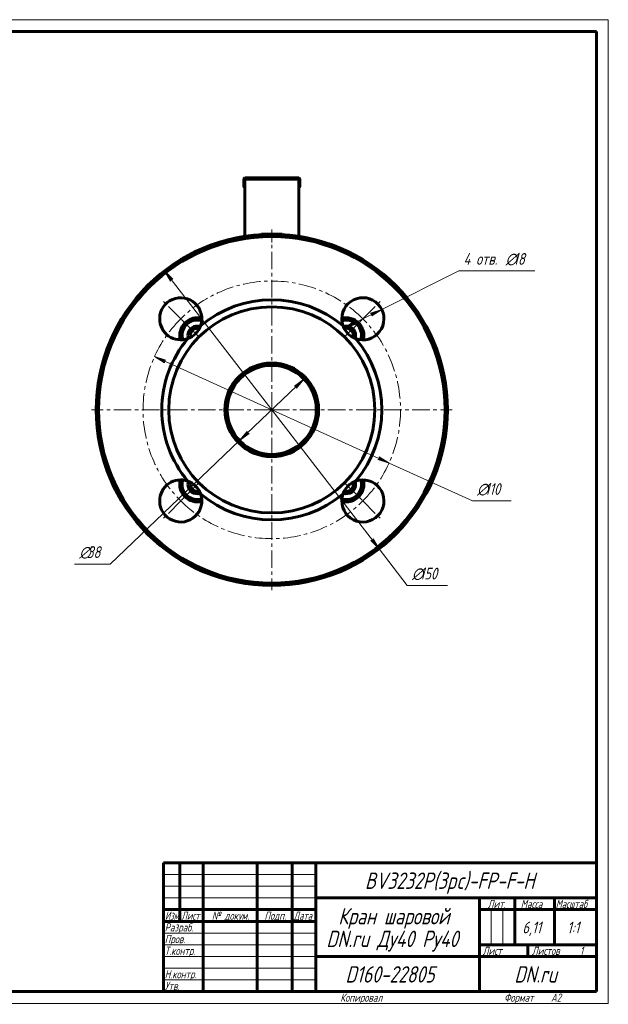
# Model space of a CAD drawing. Header units: millimetres. Extents: x 0 to 594, y 0 to 420.
# Tile 8 of 8: x 343 to 594, y 0 to 420. Entities that reach past the tile are written whole.
import ezdxf

# ---------------------------------------------------------------- set-up
doc = ezdxf.new("R2010")
doc.units = ezdxf.units.MM
for name, pattern in [('K5LT_AXLED', [12, 7.5, -1.5, 1.5, -1.5]), ('K5LT_BASIC', [0]), ('K5LT_THIN', [0])]:
    doc.linetypes.add(name, pattern=pattern)
doc.layers.add('Системный слой', color=7, linetype='Continuous')
doc.layers.add('Системный слой (1)', color=7, linetype='Continuous', true_color=0x6c6c6c)
doc.styles.add('KDIMTEXTSTYLE', font='GOST_AU.SHX', dxfattribs={"width": 0.96, "oblique": 15, "height": 5})
doc.styles.add('KTEXTSTYLE', font='GOST_AU.SHX', dxfattribs={"width": 0.96, "height": 5})
doc.dimstyles.new('KDIMSTYLE (1.00)', dxfattribs={"dimtxt": 5, "dimasz": 1, "dimexe": 2, "dimexo": 0, "dimgap": 1, "dimtad": 1, "dimtxsty": 'KDIMTEXTSTYLE', "dimsah": 1, "dimcen": 0, "dimdle": 1, "dimadec": 0, "dimazin": 0, "dimtfac": 0.667, "dimtmove": 0, "dimatfit": 3, "dimfxl": 1, "dimtvp": 1, "dimtolj": 1, "dimtzin": 0, "dimarcsym": 0})

# ---------------------------------------------------------------- blocks, each defined once
blk = doc.blocks.new('U32')
at = {"layer": 'Системный слой (1)', "color": 150, "linetype": 'K5LT_BASIC', "lineweight": 60, "true_color": 0x0080ff}
for start, end in [(90.0736, 104.8897), (30.0736, 89.9264), (345.1103, 29.9264)]:
    blk.add_arc((482.07, 285.23), 7.5, start, end, dxfattribs=at)
blk = doc.blocks.new('U33')
at = {"layer": 'Системный слой (1)', "color": 150, "linetype": 'K5LT_BASIC', "lineweight": 60, "true_color": 0x0080ff}
for start, end in [(120.0736, 179.9264), (75.1103, 119.9264), (180.0736, 194.8897)]:
    blk.add_arc((418.43, 285.23), 7.5, start, end, dxfattribs=at)
blk = doc.blocks.new('U34')
at = {"layer": 'Системный слой (1)', "color": 150, "linetype": 'K5LT_BASIC', "lineweight": 60, "true_color": 0x0080ff}
for start, end in [(0.0736, 14.8897), (300.0736, 359.9264), (255.1103, 299.9264)]:
    blk.add_arc((482.07, 221.59), 7.5, start, end, dxfattribs=at)
blk = doc.blocks.new('U35')
at = {"layer": 'Системный слой (1)', "color": 150, "linetype": 'K5LT_BASIC', "lineweight": 60, "true_color": 0x0080ff}
for start, end in [(165.1103, 209.9264), (210.0736, 269.9264), (270.0736, 284.8897)]:
    blk.add_arc((418.43, 221.59), 7.5, start, end, dxfattribs=at)
blk = doc.blocks.new('D5')
at = {"layer": 'Системный слой (1)'}
for points in [[(407.99, 309.22), (404.42, 312.78), (406.95, 308.42), (407.17, 309.21)], [(496.08, 194.04), (493.54, 198.4), (493.33, 197.6), (492.5, 197.6)]]:
    blk.add_hatch(color=7, dxfattribs=at).paths.add_polyline_path(points)
at = {"layer": 'Системный слой (1)', "color": 7, "linetype": 'K5LT_THIN', "lineweight": 18}
for p, q in [((404.42, 312.78), (407.99, 309.22)), ((406.95, 308.42), (404.42, 312.78)), ((404.42, 312.78), (496.08, 194.04)), ((407.17, 309.21), (406.95, 308.42)), ((407.99, 309.22), (407.17, 309.21)), ((496.08, 194.04), (492.5, 197.6)), ((492.5, 197.6), (493.33, 197.6)), ((493.33, 197.6), (493.54, 198.4)), ((493.54, 198.4), (496.08, 194.04))]:
    blk.add_line(p, q, dxfattribs=at)
blk.add_wipeout([(510.14, 179.41), (510.14, 186.79), (522.81, 186.79), (522.81, 179.41)]).dxf.layer = 'Системный слой (1)'
for p, q in [((496.08, 194.04), (508.14, 178.41)), ((508.14, 178.41), (525.34, 178.41))]:
    blk.add_line(p, q, dxfattribs=at)
at = {"layer": 'Системный слой (1)', "color": 7, "char_height": 5, "attachment_point": 1, "style": 'KTEXTSTYLE'}
for s, insert in [('\\H5.0;\\W1.000;\\Q15;\\Q15;\\W0.965;∅', (510.14, 186)), ('\\H5.0;\\W1.000;\\Q15;\\Q15;\\W0.965;150', (513.45, 186))]:
    blk.add_mtext(s, dxfattribs=dict(at, insert=insert))
blk = doc.blocks.new('KDIMARROW_01')
at = {"layer": 'Системный слой'}
blk.add_hatch(color=0, dxfattribs=at).paths.add_polyline_path([(-5, -0.66), (0, 0), (-5, 0.66), (-4.5, 0)])
at = {"layer": 'Системный слой', "color": 0, "linetype": 'K5LT_THIN', "lineweight": 18}
for p, q in [((-4.5, 0), (-5, 0.66)), ((-5, 0.66), (0, 0)), ((0, 0), (-5, -0.66)), ((-5, -0.66), (-4.5, 0))]:
    blk.add_line(p, q, dxfattribs=at)
at = {"layer": 'Системный слой (1)', "color": 0, "linetype": 'K5LT_THIN', "lineweight": 18}
blk.add_line((450.25, 253.41), (449.25, 253.41), dxfattribs=at)
blk = doc.blocks.new('D6')
at = {"layer": 'Системный слой (1)'}
for points in [[(460.83, 262.6), (463.99, 266.53), (459.92, 263.55), (460.74, 263.42)], [(436.5, 240.29), (440.57, 243.27), (439.76, 243.4), (439.66, 244.22)]]:
    blk.add_hatch(color=7, dxfattribs=at).paths.add_polyline_path(points)
at = {"layer": 'Системный слой (1)', "color": 7, "linetype": 'K5LT_THIN', "lineweight": 18}
for p, q in [((463.99, 266.53), (436.5, 240.29)), ((459.92, 263.55), (463.99, 266.53)), ((463.99, 266.53), (460.83, 262.6)), ((460.74, 263.42), (459.92, 263.55)), ((460.83, 262.6), (460.74, 263.42)), ((436.5, 240.29), (439.66, 244.22)), ((439.66, 244.22), (439.76, 243.4)), ((436.5, 240.29), (381.25, 187.56)), ((440.57, 243.27), (436.5, 240.29)), ((439.76, 243.4), (440.57, 243.27))]:
    blk.add_line(p, q, dxfattribs=at)
blk.add_wipeout([(368.04, 188.56), (368.04, 195.94), (378.8, 195.94), (378.8, 188.56)]).dxf.layer = 'Системный слой (1)'
blk.add_line((381.25, 187.56), (366.04, 187.56), dxfattribs=at)
at = {"layer": 'Системный слой (1)', "color": 7, "char_height": 5, "attachment_point": 1, "style": 'KTEXTSTYLE'}
for s, insert in [('\\H5.0;\\W1.000;\\Q15;\\Q15;\\W0.965;∅', (368.04, 195.15)), ('\\H5.0;\\W1.000;\\Q15;\\Q15;\\W0.965;38', (371.34, 195.15))]:
    blk.add_mtext(s, dxfattribs=dict(at, insert=insert))
blk = doc.blocks.new('D7')
at = {"layer": 'Системный слой (1)'}
for points in [[(404.99, 274.67), (400.16, 276.13), (404.44, 273.47), (404.26, 274.28)], [(500.33, 230.68), (496.05, 233.35), (496.23, 232.54), (495.51, 232.15)]]:
    blk.add_hatch(color=7, dxfattribs=at).paths.add_polyline_path(points)
at = {"layer": 'Системный слой (1)', "color": 7, "linetype": 'K5LT_THIN', "lineweight": 18}
for p, q in [((400.16, 276.13), (404.99, 274.67)), ((404.44, 273.47), (400.16, 276.13)), ((400.16, 276.13), (500.33, 230.68)), ((404.99, 274.67), (404.26, 274.28)), ((404.26, 274.28), (404.44, 273.47)), ((495.51, 232.15), (496.23, 232.54)), ((500.33, 230.68), (495.51, 232.15)), ((496.23, 232.54), (496.05, 233.35)), ((496.05, 233.35), (500.33, 230.68))]:
    blk.add_line(p, q, dxfattribs=at)
blk.add_wipeout([(537.96, 215.52), (537.96, 222.9), (549.99, 222.9), (549.99, 215.52)]).dxf.layer = 'Системный слой (1)'
for p, q in [((500.33, 230.68), (535.96, 214.52)), ((535.96, 214.52), (552.49, 214.52))]:
    blk.add_line(p, q, dxfattribs=at)
at = {"layer": 'Системный слой (1)', "color": 7, "char_height": 5, "attachment_point": 1, "style": 'KTEXTSTYLE'}
for s, insert in [('\\H5.0;\\W1.000;\\Q15;\\Q15;\\W0.965;∅', (537.96, 222.1)), ('\\H5.0;\\W1.000;\\Q15;\\Q15;\\W0.965;110', (541.26, 222.1))]:
    blk.add_mtext(s, dxfattribs=dict(at, insert=insert))
blk = doc.blocks.new('D8')
at = {"layer": 'Системный слой (1)'}
for points in [[(493.01, 293.5), (497.19, 296.32), (492.42, 294.68), (493.16, 294.31)], [(481.08, 288.28), (485.85, 289.92), (485.11, 290.29), (485.26, 291.1)]]:
    blk.add_hatch(color=7, dxfattribs=at).paths.add_polyline_path(points)
at = {"layer": 'Системный слой (1)', "color": 7, "linetype": 'K5LT_THIN', "lineweight": 18}
for p, q in [((481.08, 288.28), (497.19, 296.32)), ((492.42, 294.68), (497.19, 296.32)), ((493.16, 294.31), (492.42, 294.68)), ((497.19, 296.32), (493.01, 293.5)), ((493.01, 293.5), (493.16, 294.31)), ((481.08, 288.28), (485.26, 291.1)), ((485.26, 291.1), (485.11, 290.29)), ((485.11, 290.29), (485.85, 289.92)), ((485.85, 289.92), (481.08, 288.28))]:
    blk.add_line(p, q, dxfattribs=at)
blk.add_wipeout([(532.15, 313.78), (532.15, 321.16), (559.42, 321.16), (559.42, 313.78)]).dxf.layer = 'Системный слой (1)'
for p, q in [((497.19, 296.32), (530.15, 312.78)), ((530.15, 312.78), (562.56, 312.78))]:
    blk.add_line(p, q, dxfattribs=at)
at = {"layer": 'Системный слой (1)', "color": 7, "char_height": 5, "attachment_point": 1, "style": 'KTEXTSTYLE'}
for s, insert in [('\\H5.0;\\W1.000;\\Q15;\\Q15;\\W0.965;4 отв. ', (532.15, 320.36)), ('\\H5.0;\\W1.000;\\Q15;\\Q15;\\W0.965;∅', (550.14, 320.36)), ('\\H5.0;\\W1.000;\\Q15;\\Q15;\\W0.965;18', (553.44, 320.36))]:
    blk.add_mtext(s, dxfattribs=dict(at, insert=insert))
blk = doc.blocks.new('U36')
at = {"layer": 'Системный слой (1)', "color": 150, "linetype": 'K5LT_BASIC', "lineweight": 60, "true_color": 0x0080ff}
for start, end in [(98.2132, 105.9407), (38.2132, 81.7868), (0, 21.7868), (344.0593, 0)]:
    blk.add_arc((482.07, 285.23), 7, start, end, dxfattribs=at)
blk = doc.blocks.new('U37')
at = {"layer": 'Системный слой (1)', "color": 150, "linetype": 'K5LT_BASIC', "lineweight": 60, "true_color": 0x0080ff}
for start, end in [(128.2132, 171.7868), (90, 111.7868), (74.0593, 90), (188.2132, 195.9407)]:
    blk.add_arc((418.43, 285.23), 7, start, end, dxfattribs=at)
blk = doc.blocks.new('U38')
at = {"layer": 'Системный слой (1)', "color": 150, "linetype": 'K5LT_BASIC', "lineweight": 60, "true_color": 0x0080ff}
for start, end in [(72.8181, 180), (180, 197.1819)]:
    blk.add_arc((418.43, 285.23), 3, start, end, dxfattribs=at)
blk = doc.blocks.new('U39')
at = {"layer": 'Системный слой (1)', "color": 150, "linetype": 'K5LT_BASIC', "lineweight": 60, "true_color": 0x0080ff}
for start, end in [(162.8181, 180), (180, 287.1819)]:
    blk.add_arc((418.43, 221.59), 3, start, end, dxfattribs=at)
blk = doc.blocks.new('U40')
at = {"layer": 'Системный слой (1)', "color": 150, "linetype": 'K5LT_BASIC', "lineweight": 60, "true_color": 0x0080ff}
for start, end in [(8.2132, 15.9407), (308.2132, 351.7868), (254.0593, 270), (270, 291.7868)]:
    blk.add_arc((482.07, 221.59), 7, start, end, dxfattribs=at)
blk = doc.blocks.new('U41')
at = {"layer": 'Системный слой (1)', "color": 150, "linetype": 'K5LT_BASIC', "lineweight": 60, "true_color": 0x0080ff}
for start, end in [(164.0593, 180), (180, 201.7868), (218.2132, 261.7868), (278.2132, 285.9407)]:
    blk.add_arc((418.43, 221.59), 7, start, end, dxfattribs=at)
blk = doc.blocks.new('U42')
at = {"layer": 'Системный слой (1)', "color": 30, "linetype": 'K5LT_AXLED', "lineweight": 18, "true_color": 0xff8000}
for q in [(450.25, 330.41), (373.25, 253.41), (527.25, 253.41), (450.25, 176.41)]:
    blk.add_line((450.25, 253.41), q, dxfattribs=at)
blk = doc.blocks.new('U43')
at = {"layer": 'Системный слой (1)', "color": 30, "linetype": 'K5LT_AXLED', "lineweight": 18, "true_color": 0xff8000}
for p, q in [((411.36, 292.3), (403.58, 300.08)), ((489.14, 292.3), (496.91, 300.08)), ((419.13, 284.52), (411.36, 292.3)), ((481.36, 284.52), (489.14, 292.3)), ((419.13, 222.3), (411.36, 214.52)), ((481.36, 222.3), (489.14, 214.52)), ((411.36, 214.52), (403.58, 206.74)), ((489.14, 214.52), (496.91, 206.74))]:
    blk.add_line(p, q, dxfattribs=at)
for start, end in [(45, 135), (135, 225), (315, 45), (225, 315)]:
    blk.add_arc((450.25, 253.41), 55, start, end, dxfattribs=at)
blk = doc.blocks.new('U44')
at = {"color": 7, "linetype": 'K5LT_THIN', "lineweight": 18}
for p, q in [((0, 420), (594, 420)), ((594, 420), (594, 0)), ((404, 55), (469, 55)), ((404, 50), (469, 50)), ((404, 45), (469, 45)), ((543.96, 25), (543.96, 40)), ((548.98, 25), (548.98, 40)), ((404, 30), (469, 30)), ((404, 25), (469, 25)), ((404, 20), (469, 20)), ((404, 15), (469, 15)), ((404, 10), (469, 10)), ((594, 0), (0, 0))]:
    blk.add_line(p, q, dxfattribs=at)
at = {"color": 150, "linetype": 'K5LT_BASIC', "lineweight": 60, "true_color": 0x0080ff}
for p, q in [((20, 415), (589, 415)), ((589, 415), (589, 5)), ((404, 60), (589, 60)), ((404, 5), (404, 60)), ((411, 35), (411, 60)), ((421, 5), (421, 60)), ((444, 5), (444, 60)), ((459, 5), (459, 60)), ((469, 5), (469, 60)), ((469, 45), (589, 45)), ((539, 5), (539, 45)), ((554, 25), (554, 45)), ((571, 25), (571, 45)), ((404, 40), (469, 40)), ((539, 40), (554, 40)), ((554, 40), (589, 40)), ((404, 35), (469, 35)), ((539, 25), (589, 25)), ((559.57, 20), (559.57, 25)), ((469, 20), (539, 20)), ((539, 20), (589, 20)), ((589, 5), (20, 5))]:
    blk.add_line(p, q, dxfattribs=at)
at = {"color": 7, "attachment_point": 1, "style": 'KTEXTSTYLE'}
for s, insert, char_height in [('\\H5.0;\\W1.000;\\Q15;\\Q15;\\W0.965;\\H7.00;BV3232P(3pc)-FP-F-H', (490.04, 55.86), 7), ('\\H5.0;\\W1.000;\\Q15;\\Q15;\\W0.965;\\H3.50;Лит.', (542.47, 44.18), 3.5), ('\\H5.0;\\W1.000;\\Q15;\\Q15;\\W0.965;\\H3.50;Масса', (556.58, 44.18), 3.5), ('\\H5.0;\\W1.000;\\Q15;\\Q15;\\W0.930;\\H3.50;Масштаб', (571.52, 44.18), 3.5), ('\\H5.0;\\W1.000;\\Q15;\\Q15;\\W0.784;\\H3.50;Изм.', (404.62, 39.18), 3.5), ('\\H5.0;\\W1.000;\\Q15;\\Q15;\\W0.799;\\H3.50;Лист', (411.61, 39.18), 3.5), ('\\H5.0;\\W1.000;\\Q15;\\Q15;\\W0.965;\\H3.50;№ докум.', (424.63, 39.18), 3.5), ('\\H5.0;\\W1.000;\\Q15;\\Q15;\\W0.965;\\H3.50;Подп.', (447.1, 39.18), 3.5), ('\\H5.0;\\W1.000;\\Q15;\\Q15;\\W0.799;\\H3.50;Дата', (459.61, 39.18), 3.5), ('\\H5.0;\\W1.000;\\Q15;\\Q15;\\W0.965;\\H7.00;Кран шаровой', (478.65, 40.69), 7), ('\\H5.0;\\W1.000;\\Q15;\\Q15;\\W0.965;\\H3.50;Разраб.', (404.5, 34.18), 3.5), ('\\H5.0;\\W1.000;\\Q15;\\Q15;\\W0.965;6,11', (557.29, 34.9), 5), ('\\H5.0;\\W1.000;\\Q15;\\Q15;\\W0.965;{\\c16711680;1:1}', (576.44, 34.9), 5), ('\\H5.0;\\W1.000;\\Q15;\\Q15;\\W0.965;\\H7.00;DN.ru Ду40 Ру40', (473.56, 31.02), 7), ('\\H5.0;\\W1.000;\\Q15;\\Q15;\\W0.965;\\H3.50;Пров.', (404.5, 29.18), 3.5), ('\\H5.0;\\W1.000;\\Q15;\\Q15;\\W0.965;\\H3.50;Т.контр.', (404.5, 24.18), 3.5), ('\\H5.0;\\W1.000;\\Q15;\\Q15;\\W0.965;\\H3.50;Лист', (540.32, 24.18), 3.5), ('\\H5.0;\\W1.000;\\Q15;\\Q15;\\W0.965;\\H3.50;Листов', (561.36, 24.18), 3.5), ('\\H5.0;\\W1.000;\\Q15;\\Q15;\\W0.965;\\H3.50;1', (581.91, 24.18), 3.5), ('\\H5.0;\\W1.000;\\Q15;\\Q15;\\W0.965;\\H3.50;Н.контр.', (404.5, 14.18), 3.5), ('\\H5.0;\\W1.000;\\Q15;\\Q15;\\W0.965;\\H7.00;D160-22805', (481.7, 15.86), 7), ('\\H5.0;\\W1.000;\\Q15;\\Q15;\\W0.965;\\H7.00;DN.ru', (553.84, 15.86), 7), ('\\H5.0;\\W1.000;\\Q15;\\Q15;\\W0.965;\\H3.50;Утв.', (404.5, 9.18), 3.5), ('\\H5.0;\\W1.000;\\Q15;\\Q15;\\W0.965;\\H3.50;Копировал', (479.5, 4.18), 3.5), ('\\H5.0;\\W1.000;\\Q15;\\Q15;\\W0.965;\\H3.50;Формат', (549.5, 4.18), 3.5), ('\\H5.0;\\W1.000;\\Q15;\\Q15;\\W0.965;\\H3.50;A2', (569.5, 4.18), 3.5)]:
    blk.add_mtext(s, dxfattribs=dict(at, insert=insert, char_height=char_height))

msp = doc.modelspace()

# ---------------------------------------------------------------- linework, layer by layer
at = {"layer": 'Системный слой (1)', "color": 150, "linetype": 'K5LT_BASIC', "lineweight": 60, "true_color": 0x0080ff}
for p, q in [((438.246, 351.908), (438.246, 348.908)), ((438.746, 352.408), (461.746, 352.408)), ((438.746, 348.908), (438.746, 351.908)), ((438.746, 351.908), (461.746, 351.908)), ((461.746, 351.908), (461.746, 348.908)), ((462.246, 351.908), (462.246, 348.908)), ((438.746, 348.908), (438.746, 327.521)), ((461.746, 348.908), (461.746, 327.521)), ((445.709, 328.271), (445.846, 328.408)), ((445.846, 328.408), (454.646, 328.408)), ((454.783, 328.271), (454.646, 328.408)), ((412.797, 288.478), (414.673, 291.728)), ((414.673, 291.728), (418.426, 291.728)), ((414.943, 291.87), (414.949, 291.88)), ((420.345, 292.728), (418.426, 292.728)), ((418.426, 291.728), (420.337, 291.728)), ((482.056, 292.728), (480.147, 292.728)), ((480.161, 291.634), (482.066, 292.734)), ((482.066, 292.734), (485.316, 290.857)), ((482.37, 292.722), (482.38, 292.727)), ((485.316, 290.857), (488.566, 288.981)), ((410.921, 285.228), (412.797, 288.478)), ((488.566, 288.981), (488.566, 285.228)), ((488.708, 288.711), (488.717, 288.705)), ((412.02, 283.324), (410.921, 285.228)), ((410.932, 285.533), (410.927, 285.543)), ((488.566, 285.228), (488.566, 283.317)), ((411.926, 221.589), (411.926, 223.499)), ((488.472, 223.493), (489.571, 221.589)), ((411.926, 217.836), (411.926, 221.589)), ((489.571, 221.589), (487.695, 218.339)), ((489.559, 221.284), (489.565, 221.274)), ((411.784, 218.105), (411.775, 218.111)), ((415.176, 215.959), (411.926, 217.836)), ((418.426, 214.083), (415.176, 215.959)), ((420.33, 215.182), (418.426, 214.083)), ((482.066, 215.089), (480.155, 215.089)), ((485.818, 215.089), (482.066, 215.089)), ((485.549, 214.946), (485.543, 214.937)), ((487.695, 218.339), (485.818, 215.089)), ((418.121, 214.095), (418.112, 214.09))]:
    msp.add_line(p, q, dxfattribs=at)
at = {"layer": 'Системный слой (1)', "color": 30, "linetype": 'K5LT_AXLED', "lineweight": 18, "true_color": 0xff8000}
msp.add_line((450.246, 324.808), (450.246, 330.408), dxfattribs=at)
at = {"layer": 'Системный слой (1)', "color": 150, "linetype": 'K5LT_BASIC', "lineweight": 60, "true_color": 0x0080ff}
for centre, radius, start, end in [((438.746, 351.908), 0.5, 90, 180), ((461.746, 351.908), 0.5, 0, 90), ((438.746, 348.908), 0.5, 180, 270), ((461.746, 348.908), 0.5, 270, 0), ((450.246, 253.408), 75, 0, 180), ((411.355, 292.299), 9, 340.03349, 180), ((450.246, 253.408), 47, 49.64768, 130.35232), ((489.137, 292.299), 9, 250.03349, 180), ((411.355, 292.299), 9, 180, 289.96651), ((418.426, 285.228), 6.5, 90, 150), ((418.426, 285.228), 6.5, 73.10922, 90), ((489.137, 292.299), 9, 180, 199.96651), ((482.066, 285.228), 6.5, 60, 106.89078), ((482.066, 285.228), 6.5, 0, 60), ((418.426, 285.228), 6.5, 150, 196.89078), ((418.426, 285.228), 4, 70.94448, 180), ((411.355, 292.299), 9, 289.96651, 340.03349), ((489.137, 292.299), 9, 199.96651, 250.03349), ((482.066, 285.228), 4, 0, 109.05552), ((450.246, 253.408), 47, 139.64768, 180), ((418.426, 285.228), 4, 180, 199.05552), ((482.066, 285.228), 4, 340.94448, 0), ((450.246, 253.408), 47, 319.64768, 40.35232), ((482.066, 285.228), 6.5, 343.10922, 0), ((450.246, 253.408), 75, 180, 0), ((450.246, 253.408), 47, 180, 220.35232), ((411.355, 214.517), 9, 70.03349, 180), ((418.426, 221.589), 6.5, 163.10922, 180), ((418.426, 221.589), 4, 160.94448, 180), ((411.355, 214.517), 9, 19.96651, 70.03349), ((489.137, 214.517), 9, 180, 109.96651), ((489.137, 214.517), 9, 109.96651, 160.03349), ((482.066, 221.589), 4, 0, 19.05552), ((482.066, 221.589), 6.5, 330, 16.89078), ((418.426, 221.589), 6.5, 180, 240), ((418.426, 221.589), 4, 180, 289.05552), ((482.066, 221.589), 4, 250.94448, 0), ((411.355, 214.517), 9, 180, 19.96651), ((418.426, 221.589), 6.5, 240, 286.89078), ((450.246, 253.408), 47, 229.64768, 310.35232), ((489.137, 214.517), 9, 160.03349, 180), ((482.066, 221.589), 6.5, 253.10922, 270), ((482.066, 221.589), 6.5, 270, 330)]:
    msp.add_arc(centre, radius, start, end, dxfattribs=at)

# ---------------------------------------------------------------- block references
at = {"layer": 'Системный слой (1)'}
for name in ['U33', 'U32', 'U35', 'U34']:
    msp.add_blockref(name, (0, 0), dxfattribs=at)

# ---------------------------------------------------------------- next in the draw order: dimensions: what is measured, and where the dimension line sits
at = {"layer": 'Системный слой (1)', "color": 7}
dim = msp.add_diameter_dim_2p(p1=(404.416, 312.777), p2=(496.076, 194.04), dimstyle='KDIMSTYLE (1.00)', override={"dimtih": 1, "dimtoh": 1, "dimpost": '\\H5.0;\\W0.965;\\Q15;<>', "dimblk1": 'KDIMARROW_01', "dimblk2": 'KDIMARROW_01', "dimclrt": 7, "dimtol": 1, "dimtp": 0, "dimtm": 0, "dimtdec": 5, "dimtmove": 1, "dimatfit": 2, "dimtolj": 1}, dxfattribs=at)
dim.commit()
dim.dimension.update_dxf_attribs({"geometry": 'D5', "text_midpoint": (510.143, 178.408), "dimtype": 163})

# ---------------------------------------------------------------- next in the draw order: linework, layer by layer
at = {"layer": 'Системный слой (1)', "color": 150, "linetype": 'K5LT_BASIC', "lineweight": 60, "true_color": 0x0080ff}
for p, q in [((414.949, 291.88), (414.96, 291.879)), ((410.927, 285.543), (410.933, 285.552))]:
    msp.add_line(p, q, dxfattribs=at)

# ---------------------------------------------------------------- next in the draw order: block references
at = {"layer": 'Системный слой (1)'}
for name in ['U37', 'U38']:
    msp.add_blockref(name, (0, 0), dxfattribs=at)

# ---------------------------------------------------------------- next in the draw order: dimensions: what is measured, and where the dimension line sits
at = {"layer": 'Системный слой (1)', "color": 7}
for p1, p2, override, picture, middle in [((481.085, 288.278), (497.189, 296.32), {"dimtih": 1, "dimtoh": 1, "dimpost": '\\H5.0;\\W0.965;\\Q15;\\Q15;4 отв. \\H5.0;\\W0.965;\\Q15;<>', "dimblk1": 'KDIMARROW_01', "dimblk2": 'KDIMARROW_01', "dimclrt": 7, "dimtol": 1, "dimtp": 0, "dimtm": 0, "dimtdec": 5, "dimtmove": 1, "dimatfit": 2, "dimtolj": 1}, 'D8', (532.145, 312.777)), ((463.991, 266.526), (436.501, 240.291), {"dimtih": 1, "dimtoh": 1, "dimpost": '\\H5.0;\\W0.965;\\Q15;<>', "dimblk1": 'KDIMARROW_01', "dimblk2": 'KDIMARROW_01', "dimclrt": 7, "dimtol": 1, "dimtp": 0, "dimtm": 0, "dimtdec": 5, "dimtmove": 1, "dimatfit": 2, "dimtolj": 1}, 'D6', (379.25, 187.562))]:
    dim = msp.add_diameter_dim_2p(p1=p1, p2=p2, dimstyle='KDIMSTYLE (1.00)', override=override, dxfattribs=at)
    dim.commit()
    dim.dimension.update_dxf_attribs({"geometry": picture, "text_midpoint": middle, "dimtype": 163})

# ---------------------------------------------------------------- next in the draw order: linework, layer by layer
at = {"layer": 'Системный слой (1)', "color": 150, "linetype": 'K5LT_BASIC', "lineweight": 60, "true_color": 0x0080ff}
for p, q in [((482.38, 292.727), (482.39, 292.721)), ((488.717, 288.705), (488.717, 288.694))]:
    msp.add_line(p, q, dxfattribs=at)
msp.add_arc((482.066, 285.228), 3, 342.81814, 107.18186, dxfattribs=at)

# ---------------------------------------------------------------- next in the draw order: block references
at = {"layer": 'Системный слой (1)'}
msp.add_blockref('U36', (0, 0), dxfattribs=at)

# ---------------------------------------------------------------- next in the draw order: dimensions: what is measured, and where the dimension line sits
at = {"layer": 'Системный слой (1)', "color": 7}
dim = msp.add_diameter_dim_2p(p1=(400.161, 276.135), p2=(500.331, 230.682), dimstyle='KDIMSTYLE (1.00)', override={"dimtih": 1, "dimtoh": 1, "dimpost": '\\H5.0;\\W0.965;\\Q15;<>', "dimblk1": 'KDIMARROW_01', "dimblk2": 'KDIMARROW_01', "dimclrt": 7, "dimtol": 1, "dimtp": 0, "dimtm": 0, "dimtdec": 5, "dimtmove": 1, "dimatfit": 2, "dimtolj": 1}, dxfattribs=at)
dim.commit()
dim.dimension.update_dxf_attribs({"geometry": 'D7', "text_midpoint": (537.956, 214.517), "dimtype": 163})

# ---------------------------------------------------------------- next in the draw order: linework, layer by layer
at = {"layer": 'Системный слой (1)', "color": 150, "linetype": 'K5LT_BASIC', "lineweight": 60, "true_color": 0x0080ff}
for p, q in [((489.565, 221.274), (489.559, 221.265)), ((411.775, 218.111), (411.775, 218.123)), ((485.543, 214.937), (485.532, 214.937)), ((418.112, 214.09), (418.102, 214.096))]:
    msp.add_line(p, q, dxfattribs=at)
for radius in [74, 44, 20, 19]:
    msp.add_circle((450.246, 253.408), radius, dxfattribs=at)
msp.add_arc((482.066, 221.589), 3, 252.81814, 17.18186, dxfattribs=at)

# ---------------------------------------------------------------- next in the draw order: block references
msp.add_blockref('U44', (0, 0))
at = {"layer": 'Системный слой (1)'}
for name in ['U42', 'U43', 'U41', 'U40', 'U39']:
    msp.add_blockref(name, (0, 0), dxfattribs=at)

doc.saveas('drawing.dxf')
